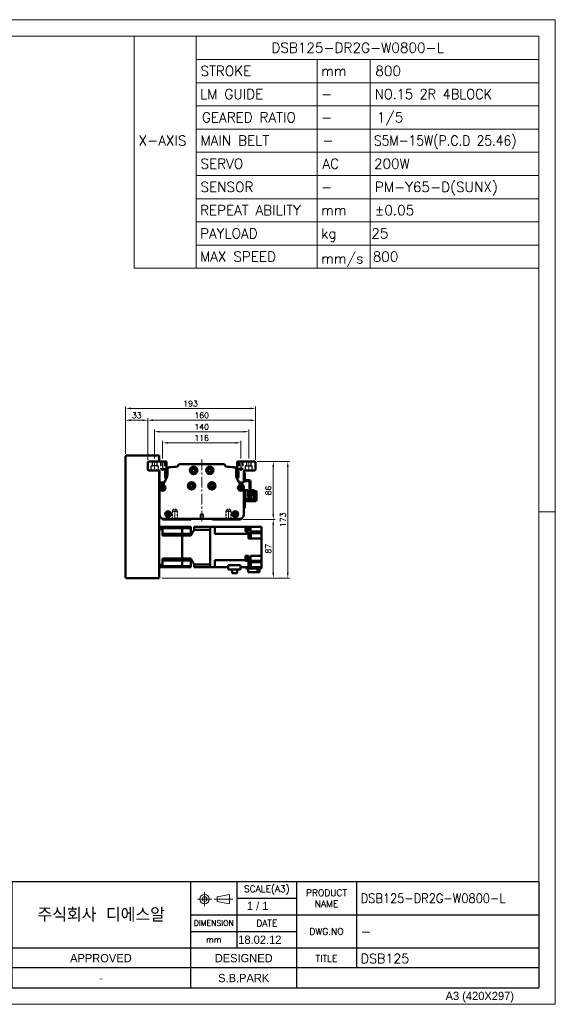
# Model space of a CAD drawing. Header units: millimetres. Extents: x 46891 to 50616, y 6223 to 9993.
# Tile 5 of 5: x 49820 to 50616, y 8529 to 9993. Entities that reach past the tile are written whole.
import ezdxf
from ezdxf.enums import TextEntityAlignment as Align

# ---------------------------------------------------------------- set-up
doc = ezdxf.new("R2010")
doc.units = ezdxf.units.MM
doc.header["$LTSCALE"] = 0.5
for name, pattern in [('CENTER', [50.8, 31.75, -6.35, 6.35, -6.35]), ('HIDDEN', [9.525, 6.35, -3.175]), ('HIDDENX2', [19.05, 12.7, -6.35])]:
    doc.linetypes.add(name, pattern=pattern)
doc.layers.get('0').update_dxf_attribs({"lineweight": 20})
for name, color, linetype, lineweight in [('1', 1, 'CENTER', 13), ('4', 4, 'Continuous', 13), ('외형선(ISO)', 7, 'Continuous', 50)]:
    doc.layers.add(name, color=color, linetype=linetype, lineweight=lineweight)
for name, color, linetype in [('2', 2, 'HIDDENX2'), ('3', 3, 'Continuous'), ('C', 1, 'CENTER')]:
    doc.layers.add(name, color=color, linetype=linetype)
doc.styles.add('ACISOGDT', font='amgdt.shx')
doc.styles.add('DSR TEXT', font='romans.shx', dxfattribs={"bigfont": 'whgtxt.shx'})
doc.styles.get("Standard").update_dxf_attribs({"font": 'romans.shx', "bigfont": 'whgtxt.shx'})
doc.dimstyles.new('DSR', dxfattribs={"dimscale": 2, "dimtxt": 3, "dimasz": 3, "dimexe": 0.5, "dimexo": 0.5, "dimgap": 0.5, "dimtad": 1, "dimdsep": 46, "dimtxsty": 'Standard', "dimcen": 2.5, "dimclrd": 4, "dimclre": 4, "dimclrt": 2, "dimadec": 0, "dimazin": 2, "dimtfac": 1, "dimtmove": 0, "dimatfit": 3, "dimfxl": 0, "dimlwd": -1, "dimlwe": -1, "dimarcsym": 0})

# ---------------------------------------------------------------- blocks, each defined once
blk = doc.blocks.new('A$C13F00394')
for p, q in [((109.11, 28.14), (105.34, 27.43)), ((105.34, 27.43), (105.34, 26.01)), ((109.11, 25.3), (109.11, 28.14)), ((-202.34, 25.67), (-191.42, 25.67)), ((-202.34, 25.3), (-191.42, 25.3)), ((105.34, 26.01), (109.11, 25.3))]:
    blk.add_line(p, q)
for radius in [1.42, 0.71]:
    blk.add_circle((101.56, 26.76), radius)
at = {"layer": '1'}
for p, q in [((103.69, 26.76), (99.44, 26.76)), ((101.56, 28.89), (101.56, 24.63)), ((104.41, 26.76), (110.04, 26.76))]:
    blk.add_line(p, q, dxfattribs=at)
at = {"layer": '3'}
for p, q in [((0, 32), (-207.68, 32)), ((0, 32), (202.32, 32)), ((0, 32), (0, 0)), ((43.43, 32), (43.43, 0)), ((97.32, 32), (97.32, 12)), ((111.32, 32), (111.32, 12)), ((129.32, 32), (129.32, 0)), ((147.32, 32), (147.32, 6)), ((202.32, 32), (202.32, 0)), ((0, 28), (25, 24)), ((43.43, 28), (0, 28)), ((25, 28), (25, 0)), ((34.7, 28), (34.7, 0)), ((111.32, 27), (129.32, 27)), ((43.43, 24), (0, 24)), ((97.32, 22), (202.32, 22)), ((43.43, 20), (0, 20)), ((43.43, 16), (0, 16)), ((97.32, 17), (129.32, 17)), ((0, 12), (129.32, 12)), ((97.32, 12), (97.32, 0)), ((129.32, 12), (202.32, 12)), ((43.43, 8), (0, 8)), ((97.32, 6), (43.43, 6)), ((129.32, 6), (97.32, 6)), ((202.32, 6), (129.32, 6)), ((43.43, 4), (0, 4)), ((0, 0), (202.32, 0))]:
    blk.add_line(p, q, dxfattribs=at)
at = {"color": 0, "style": 'DSR TEXT'}
for s, height, p in [('조립 치수 허용차', 2, (11.97, 29.02)), ('등급', 1.5, (20.77, 25.52)), ('정밀급', 1.5, (27.18, 25.37)), ('보통급', 1.3, (36.41, 25.38)), ('치수 구분', 1.5, (0.69, 24.78)), (' 0.5 초과 6 이하', 1.6, (0.56, 21.19)), (' 6 초과 30 이하', 1.6, (0.49, 17.19)), (' 30 초과 120 이하', 1.6, (0.49, 13.19)), (' 120 초과 315 이하', 1.6, (0.49, 9.19)), (' 315 초과 1000 이하', 1.6, (0.49, 5.19)), (' 1000 초과 2000 이하', 1.6, (0.49, 1.19))]:
    blk.add_text(s, height=height, dxfattribs=at).set_placement(p)
at = {"color": 7, "style": 'ACISOGDT'}
for s, p in [('APPROVED', (70.28, 8.93)), ('DESIGNED', (113.35, 8.93))]:
    blk.add_text(s, height=2.5, dxfattribs=at).set_placement(p, align=Align.MIDDLE_CENTER)
at = {"color": 7, "attachment_point": 5, "style": 'DSR TEXT'}
for s, insert, char_height in [('SCALE(A3)', (120.32, 29.5), 2), ('PRODUCT\\PNAME', (138.32, 27), 2), ('주식회사 디에스알', (70.37, 22), 4.2), ('DIMENSION', (104.32, 19.5), 1.7), ('DATE', (120.32, 19.5), 2), ('DWG.NO', (138.32, 17), 2), ('mm', (104.32, 14.5), 1.8), ('TITLE', (138.32, 8.83), 2)]:
    blk.add_mtext(s, dxfattribs=dict(at, insert=insert, char_height=char_height))
at = {"color": 0, "char_height": 1.6, "attachment_point": 5, "style": 'DSR TEXT'}
for s, insert in [('%%P0.05', (29.85, 22)), ('%%P0.1', (39.07, 22)), ('%%P0.1', (29.85, 18)), ('%%P0.2', (39.07, 18)), ('%%P0.15', (29.85, 14)), ('%%P0.3', (39.07, 14)), ('%%P0.2', (29.85, 10)), ('%%P0.5', (39.07, 10)), ('%%P0.3', (29.85, 6)), ('%%P0.8', (39.07, 6)), ('%%P0.5', (29.85, 2)), ('%%P1.2', (39.07, 2))]:
    blk.add_mtext(s, dxfattribs=dict(at, insert=insert))
at = {"layer": '4', "color": 0, "style": 'DSR TEXT'}
blk.add_text('NOTE', height=3, dxfattribs=at).set_placement((-202.39, 26.38))
blk = doc.blocks.new('A$C1C1952E1')
for p, q in [((293, 292), (293, 222)), ((311.67, 292), (311.67, 222)), ((311.67, 285), (415, 285)), ((348.18, 285), (348.18, 222)), ((364.13, 285), (364.13, 222)), ((311.67, 278), (415, 278)), ((311.67, 271), (415, 271)), ((311.67, 264), (415, 264)), ((311.67, 257), (415, 257)), ((311.67, 250), (415, 250)), ((311.67, 243), (415, 243)), ((311.67, 236), (415, 236)), ((311.67, 229), (415, 229)), ((293, 222), (415, 222))]:
    blk.add_line(p, q)
at = {"color": 1}
blk.add_lwpolyline([(0, 0), (420, 0), (420, 297), (0, 297)], close=True, dxfattribs=at)
at = {"color": 3}
blk.add_lwpolyline([(5, 5), (415, 5), (415, 292), (5, 292)], close=True, dxfattribs=at)
at = {"color": 7, "style": 'ACISOGDT'}
blk.add_text('A3 (420X297)', height=2.5, dxfattribs=at).set_placement((386.91, 1.28))
blk = doc.blocks.new('t8')
at = {"color": 2, "linetype": 'HIDDEN'}
for p, q in [((-4, 0), (-4, -12)), ((-3.4, -0.6), (-4, 0)), ((3.4, -0.6), (4, 0)), ((4, 0), (4, -12)), ((-4, -12), (4, -12)), ((-4, -12), (-3.4, -13)), ((-3.4, -0.6), (3.4, -0.6)), ((-3.4, -0.6), (-3.4, -14)), ((-3.4, -14), (3.4, -14)), ((-3.4, -14), (0, -16)), ((3.4, -14), (0, -16)), ((3.4, -0.6), (3.4, -14)), ((4, -12), (3.4, -13))]:
    blk.add_line(p, q, dxfattribs=at)
at = {"color": 1, "linetype": 'CENTER'}
blk.add_line((0, 1.4), (0, -17.1), dxfattribs=at)
blk = doc.blocks.new('*D108')
at = {"color": 1, "linetype": 'ByBlock'}
for p, q in [((50032.9, 9340.4), (50032.9, 9366.6)), ((50141.1, 9363.6), (50040.7, 9363.6)), ((50148.9, 9340.4), (50148.9, 9366.6))]:
    blk.add_line(p, q, dxfattribs=at)
at = {"color": 1}
for points in [[(50040.7, 9364.9), (50040.7, 9362.3), (50032.9, 9363.6)], [(50141.1, 9364.9), (50141.1, 9362.3), (50148.9, 9363.6)]]:
    blk.add_solid(points, dxfattribs=at)
at = {"layer": 'Defpoints', "color": 0}
for p in [(50032.9, 9363.6), (50032.9, 9336.8), (50148.9, 9336.8)]:
    blk.add_point(p, dxfattribs=at)
at = {"color": 3, "insert": (50090.9, 9370.8), "char_height": 8.4, "attachment_point": 5, "style": 'DSR TEXT'}
blk.add_mtext('116', dxfattribs=at)
blk = doc.blocks.new('*D109')
at = {"color": 1, "linetype": 'ByBlock'}
for p, q in [((50020.9, 9340.3), (50020.9, 9383.2)), ((50160.9, 9340.3), (50160.9, 9383.2)), ((50153.1, 9380.2), (50028.7, 9380.2))]:
    blk.add_line(p, q, dxfattribs=at)
at = {"color": 1}
for points in [[(50028.7, 9381.5), (50028.7, 9378.9), (50020.9, 9380.2)], [(50153.1, 9381.5), (50153.1, 9378.9), (50160.9, 9380.2)]]:
    blk.add_solid(points, dxfattribs=at)
at = {"layer": 'Defpoints', "color": 0}
for p in [(50020.9, 9380.2), (50020.9, 9336.7), (50160.9, 9336.7)]:
    blk.add_point(p, dxfattribs=at)
at = {"color": 3, "insert": (50090.9, 9387.4), "char_height": 8.4, "attachment_point": 5, "style": 'DSR TEXT'}
blk.add_mtext('140', dxfattribs=at)
blk = doc.blocks.new('*D110')
at = {"color": 1, "linetype": 'ByBlock'}
for p, q in [((50010.9, 9338.3), (50010.9, 9400.2)), ((50018.7, 9397.2), (50163.1, 9397.2)), ((50170.9, 9338.3), (50170.9, 9400.2))]:
    blk.add_line(p, q, dxfattribs=at)
at = {"color": 1}
for points in [[(50018.7, 9398.5), (50018.7, 9395.9), (50010.9, 9397.2)], [(50163.1, 9398.5), (50163.1, 9395.9), (50170.9, 9397.2)]]:
    blk.add_solid(points, dxfattribs=at)
at = {"layer": 'Defpoints', "color": 0}
for p in [(50170.9, 9397.2), (50010.9, 9334.7), (50170.9, 9334.7)]:
    blk.add_point(p, dxfattribs=at)
at = {"color": 3, "insert": (50090.9, 9404.4), "char_height": 8.4, "attachment_point": 5, "style": 'DSR TEXT'}
blk.add_mtext('160', dxfattribs=at)
blk = doc.blocks.new('*D111')
at = {"color": 1, "linetype": 'ByBlock'}
for p, q in [((49977.9, 9347.3), (49977.9, 9400.2)), ((50003.1, 9397.2), (49985.7, 9397.2)), ((50010.9, 9338.3), (50010.9, 9400.2))]:
    blk.add_line(p, q, dxfattribs=at)
at = {"color": 1}
for points in [[(49985.7, 9398.5), (49985.7, 9395.9), (49977.9, 9397.2)], [(50003.1, 9398.5), (50003.1, 9395.9), (50010.9, 9397.2)]]:
    blk.add_solid(points, dxfattribs=at)
at = {"layer": 'Defpoints', "color": 0}
for p in [(49977.9, 9397.2), (49977.9, 9343.7), (50010.9, 9334.7)]:
    blk.add_point(p, dxfattribs=at)
at = {"color": 3, "insert": (49994.4, 9404.4), "char_height": 8.4, "attachment_point": 5, "style": 'DSR TEXT'}
blk.add_mtext('33', dxfattribs=at)
blk = doc.blocks.new('*D112')
at = {"color": 1, "linetype": 'ByBlock'}
for p, q in [((49977.9, 9347.3), (49977.9, 9417.8)), ((49985.7, 9414.8), (50163.1, 9414.8)), ((50170.9, 9338.3), (50170.9, 9417.8))]:
    blk.add_line(p, q, dxfattribs=at)
at = {"color": 1}
for points in [[(49985.7, 9416.1), (49985.7, 9413.5), (49977.9, 9414.8)], [(50163.1, 9416.1), (50163.1, 9413.5), (50170.9, 9414.8)]]:
    blk.add_solid(points, dxfattribs=at)
at = {"layer": 'Defpoints', "color": 0}
for p in [(50170.9, 9414.8), (49977.9, 9343.7), (50170.9, 9334.7)]:
    blk.add_point(p, dxfattribs=at)
at = {"color": 3, "insert": (50074.4, 9422), "char_height": 8.4, "attachment_point": 5, "style": 'DSR TEXT'}
blk.add_mtext('193', dxfattribs=at)
blk = doc.blocks.new('*D113')
at = {"color": 1, "linetype": 'ByBlock'}
for p, q in [((50173.5, 9335.7), (50200.3, 9335.7)), ((50197.3, 9327.9), (50197.3, 9257.5)), ((50152, 9249.7), (50200.3, 9249.7))]:
    blk.add_line(p, q, dxfattribs=at)
at = {"color": 1}
for points in [[(50196, 9327.9), (50198.6, 9327.9), (50197.3, 9335.7)], [(50196, 9257.5), (50198.6, 9257.5), (50197.3, 9249.7)]]:
    blk.add_solid(points, dxfattribs=at)
at = {"layer": 'Defpoints', "color": 0}
for p in [(50169.9, 9335.7), (50148.4, 9249.7), (50197.3, 9249.7)]:
    blk.add_point(p, dxfattribs=at)
at = {"color": 3, "insert": (50190.1, 9292.7), "char_height": 8.4, "attachment_point": 5, "rotation": 90, "style": 'DSR TEXT'}
blk.add_mtext('86', dxfattribs=at)
blk = doc.blocks.new('*D114')
at = {"color": 1, "linetype": 'ByBlock'}
for p, q in [((50152, 9249.7), (50200.3, 9249.7)), ((50197.3, 9170.5), (50197.3, 9241.9)), ((50031.5, 9162.7), (50200.3, 9162.7))]:
    blk.add_line(p, q, dxfattribs=at)
at = {"color": 1}
for points in [[(50196, 9241.9), (50198.6, 9241.9), (50197.3, 9249.7)], [(50196, 9170.5), (50198.6, 9170.5), (50197.3, 9162.7)]]:
    blk.add_solid(points, dxfattribs=at)
at = {"layer": 'Defpoints', "color": 0}
for p in [(50148.4, 9249.7), (50197.3, 9249.7), (50027.9, 9162.7)]:
    blk.add_point(p, dxfattribs=at)
at = {"color": 3, "insert": (50190.1, 9206.2), "char_height": 8.4, "attachment_point": 5, "rotation": 90, "style": 'DSR TEXT'}
blk.add_mtext('87', dxfattribs=at)
blk = doc.blocks.new('*D115')
at = {"color": 1, "linetype": 'ByBlock'}
for p, q in [((50173.5, 9335.7), (50221.9, 9335.7)), ((50218.9, 9327.9), (50218.9, 9170.5)), ((50031.5, 9162.7), (50221.9, 9162.7))]:
    blk.add_line(p, q, dxfattribs=at)
at = {"color": 1}
for points in [[(50217.6, 9327.9), (50220.2, 9327.9), (50218.9, 9335.7)], [(50217.6, 9170.5), (50220.2, 9170.5), (50218.9, 9162.7)]]:
    blk.add_solid(points, dxfattribs=at)
at = {"layer": 'Defpoints', "color": 0}
for p in [(50169.9, 9335.7), (50027.9, 9162.7), (50218.9, 9162.7)]:
    blk.add_point(p, dxfattribs=at)
at = {"color": 3, "insert": (50211.7, 9249.2), "char_height": 8.4, "attachment_point": 5, "rotation": 90, "style": 'DSR TEXT'}
blk.add_mtext('173', dxfattribs=at)

msp = doc.modelspace()

# ---------------------------------------------------------------- linework, layer by layer
at = {"color": 1}
msp.add_line((50616.44812, 9260.80946), (50591.80792, 9260.80946), dxfattribs=at)
at = {"layer": '1'}
for p, q in [((50090.93129, 9338.69693), (50090.93129, 9245.69693)), ((50020.93129, 9336.69693), (50020.93129, 9321.69693)), ((50160.93129, 9336.69693), (50160.93129, 9321.69693))]:
    msp.add_line(p, q, dxfattribs=at)
at = {"layer": '2'}
for p, q in [((50015.68129, 9322.69693), (50015.68129, 9329.19693)), ((50015.68129, 9329.19693), (50017.63129, 9329.19693)), ((50017.63129, 9329.19693), (50017.63129, 9335.69693)), ((50024.23129, 9329.19693), (50017.63129, 9329.19693)), ((50024.23129, 9335.69693), (50024.23129, 9329.19693)), ((50024.23129, 9329.19693), (50026.18129, 9329.19693)), ((50026.18129, 9329.19693), (50026.18129, 9322.69693)), ((50029.93129, 9335.69693), (50029.93129, 9325.69693)), ((50030.43129, 9335.19693), (50029.93129, 9335.69693)), ((50029.93129, 9325.69693), (50035.93129, 9325.69693)), ((50029.93129, 9325.69693), (50030.43129, 9324.8309)), ((50030.43129, 9335.19693), (50030.43129, 9324.19693)), ((50030.43129, 9335.19693), (50035.43129, 9335.19693)), ((50030.43129, 9324.19693), (50032.93129, 9322.75355)), ((50030.43129, 9324.19693), (50035.43129, 9324.19693)), ((50035.43129, 9324.19693), (50032.93129, 9322.75355)), ((50035.43129, 9335.19693), (50035.93129, 9335.69693)), ((50035.43129, 9335.19693), (50035.43129, 9324.19693)), ((50035.93129, 9325.69693), (50035.43129, 9324.8309)), ((50035.93129, 9335.69693), (50035.93129, 9325.69693)), ((50145.93129, 9335.69693), (50145.93129, 9325.69693)), ((50146.43129, 9335.19693), (50145.93129, 9335.69693)), ((50151.93129, 9325.69693), (50145.93129, 9325.69693)), ((50145.93129, 9325.69693), (50146.43129, 9324.8309)), ((50146.43129, 9335.19693), (50146.43129, 9324.19693)), ((50151.43129, 9335.19693), (50146.43129, 9335.19693)), ((50151.43129, 9324.19693), (50146.43129, 9324.19693)), ((50146.43129, 9324.19693), (50148.93129, 9322.75355)), ((50151.43129, 9324.19693), (50148.93129, 9322.75355)), ((50151.43129, 9335.19693), (50151.93129, 9335.69693)), ((50151.43129, 9335.19693), (50151.43129, 9324.19693)), ((50151.93129, 9325.69693), (50151.43129, 9324.8309)), ((50151.93129, 9335.69693), (50151.93129, 9325.69693)), ((50157.63129, 9329.19693), (50155.68129, 9329.19693)), ((50155.68129, 9329.19693), (50155.68129, 9322.69693)), ((50157.63129, 9335.69693), (50157.63129, 9329.19693)), ((50157.63129, 9329.19693), (50164.23129, 9329.19693)), ((50164.23129, 9329.19693), (50164.23129, 9335.69693)), ((50166.18129, 9329.19693), (50164.23129, 9329.19693)), ((50166.18129, 9322.69693), (50166.18129, 9329.19693)), ((50090.93129, 9258.19908), (50088.43129, 9256.69693)), ((50088.43129, 9256.69693), (50088.43129, 9250.69693)), ((50093.43129, 9256.69693), (50088.43129, 9256.69693)), ((50088.43129, 9250.69693), (50093.43129, 9250.69693)), ((50093.43129, 9256.69693), (50090.93129, 9258.19908)), ((50093.43129, 9250.69693), (50093.43129, 9256.69693))]:
    msp.add_line(p, q, dxfattribs=at)
at = {"layer": '3'}
for p in [(50591.80792, 8711.333), (49594.77938, 8553.63572)]:
    msp.add_line(p, (50591.80792, 8553.63572), dxfattribs=at)
at = {"layer": 'C'}
for p, q in [((50032.93129, 9336.84825), (50032.93129, 9321.86868)), ((50148.93129, 9336.84825), (50148.93129, 9321.86868))]:
    msp.add_line(p, q, dxfattribs=at)
at = {"layer": '외형선(ISO)'}
for p, q in [((49977.93129, 9163.69693), (49977.93129, 9343.69693)), ((49978.93129, 9344.69693), (50027.93129, 9344.69693)), ((50027.93129, 9343.69693), (50027.93129, 9344.69693)), ((50027.93129, 9335.69693), (50027.93129, 9343.69693)), ((50010.93129, 9334.69693), (50011.93129, 9335.69693)), ((50010.93129, 9323.69693), (50010.93129, 9334.69693)), ((50011.93129, 9322.69693), (50010.93129, 9323.69693)), ((50011.93129, 9335.69693), (50038.43129, 9335.69693)), ((50038.43129, 9335.69693), (50038.43129, 9324.22574)), ((50039.93129, 9315.79511), (50039.93129, 9324.35941)), ((50055.70388, 9328.91241), (50055.70388, 9329.69693)), ((50057.70388, 9331.69693), (50124.15869, 9331.69693)), ((50126.15869, 9329.69693), (50126.15869, 9328.91241)), ((50141.93129, 9324.35941), (50141.93129, 9315.79511)), ((50143.43129, 9324.22574), (50143.43129, 9335.69693)), ((50143.43129, 9335.69693), (50169.93129, 9335.69693)), ((50169.93129, 9335.69693), (50170.93129, 9334.69693)), ((50170.93129, 9323.69693), (50169.93129, 9322.69693)), ((50170.93129, 9334.69693), (50170.93129, 9323.69693)), ((50027.43129, 9322.69693), (50011.93129, 9322.69693)), ((50027.93129, 9163.69693), (50027.93129, 9322.56295)), ((50028.43129, 9320.69693), (50027.93129, 9320.69693)), ((50028.43129, 9315.19693), (50028.43129, 9321.69693)), ((50028.93129, 9314.69693), (50028.43129, 9315.19693)), ((50028.43129, 9314.19693), (50028.93129, 9314.69693)), ((50028.43129, 9313.19693), (50028.43129, 9314.19693)), ((50028.93129, 9312.69693), (50028.43129, 9313.19693)), ((50028.43129, 9312.19693), (50028.93129, 9312.69693)), ((50028.43129, 9311.19693), (50028.43129, 9312.19693)), ((50028.93129, 9310.69693), (50028.43129, 9311.19693)), ((50028.43129, 9310.19693), (50028.93129, 9310.69693)), ((50028.43129, 9305.69693), (50028.43129, 9310.19693)), ((50034.19941, 9302.27787), (50039.47108, 9313.69982)), ((50036.43129, 9320.22574), (50036.43129, 9312.19693)), ((50036.43129, 9317.69693), (50039.93129, 9317.69693)), ((50036.93129, 9311.69693), (50038.54667, 9311.69693)), ((50142.39149, 9313.69982), (50147.66316, 9302.27787)), ((50143.3159, 9311.69693), (50144.93129, 9311.69693)), ((50145.43129, 9312.19693), (50145.43129, 9320.22574)), ((50153.43129, 9315.19693), (50152.93129, 9314.69693)), ((50152.93129, 9314.69693), (50153.43129, 9314.19693)), ((50153.43129, 9313.19693), (50152.93129, 9312.69693)), ((50152.93129, 9312.69693), (50153.43129, 9312.19693)), ((50153.43129, 9311.19693), (50152.93129, 9310.69693)), ((50152.93129, 9310.69693), (50153.43129, 9310.19693)), ((50153.43129, 9321.69693), (50153.43129, 9315.19693)), ((50153.43129, 9319.69693), (50155.03129, 9319.69693)), ((50153.43129, 9314.19693), (50153.43129, 9315.19693)), ((50153.43129, 9314.19693), (50153.43129, 9313.19693)), ((50153.43129, 9312.19693), (50153.43129, 9313.19693)), ((50153.43129, 9312.19693), (50153.43129, 9311.19693)), ((50153.43129, 9310.19693), (50153.43129, 9311.19693)), ((50153.43129, 9310.19693), (50153.43129, 9305.69693)), ((50169.93129, 9322.69693), (50154.43129, 9322.69693)), ((50155.03129, 9319.69693), (50155.03129, 9308.29693)), ((50028.43129, 9255.93957), (50028.43129, 9298.69693)), ((50033.93129, 9304.69693), (50029.43129, 9304.69693)), ((50031.43129, 9301.69693), (50033.29145, 9301.69693)), ((50077.93129, 9301.12669), (50077.93129, 9298.26716)), ((50103.93129, 9301.12669), (50103.93129, 9298.26716)), ((50152.43129, 9304.69693), (50147.93129, 9304.69693)), ((50148.57112, 9301.69693), (50150.43129, 9301.69693)), ((50153.43129, 9298.69693), (50153.43129, 9255.93957)), ((50155.03129, 9308.29693), (50153.49168, 9308.29693)), ((50161.33129, 9308.29693), (50155.53129, 9308.29693)), ((50155.53129, 9306.69693), (50161.33129, 9306.69693)), ((50161.83129, 9306.19693), (50161.83129, 9286.69693)), ((50163.43129, 9286.69693), (50163.43129, 9306.19693)), ((50155.73125, 9293.19705), (50159.43125, 9293.19706)), ((50155.73128, 9280.79705), (50155.73125, 9293.19705)), ((50155.73128, 9280.79705), (50157.73128, 9280.79706)), ((50155.73128, 9280.79705), (50155.73128, 9278.29705)), ((50157.73128, 9280.79706), (50167.13128, 9280.79707)), ((50159.43125, 9293.19706), (50159.43127, 9283.79706)), ((50165.43127, 9284.79707), (50159.43127, 9284.79706)), ((50159.43127, 9284.49706), (50165.43127, 9284.49707)), ((50165.43127, 9283.79707), (50159.43127, 9283.79706)), ((50161.83129, 9286.69693), (50163.43129, 9286.69693)), ((50165.43125, 9293.19707), (50169.13125, 9293.19708)), ((50165.43127, 9283.79707), (50165.43125, 9293.19707)), ((50167.13128, 9280.79707), (50169.13128, 9280.79708)), ((50169.13125, 9293.19708), (50169.13128, 9280.79708)), ((50169.13128, 9278.29708), (50169.13128, 9280.79708)), ((50170.83124, 9291.69708), (50172.43124, 9291.69708)), ((50170.83124, 9291.69708), (50170.83124, 9288.69708)), ((50170.83126, 9278.79708), (50170.83124, 9288.69708)), ((50172.43124, 9288.69708), (50172.43124, 9291.69708)), ((50172.43124, 9288.69708), (50172.43126, 9278.69708)), ((50027.93129, 9273.69693), (50028.43129, 9273.69693)), ((50155.03129, 9266.69705), (50153.43129, 9266.69705)), ((50155.03127, 9276.19705), (50155.03128, 9269.69705)), ((50155.03129, 9266.69705), (50155.03128, 9269.69705)), ((50155.43126, 9278.29705), (50170.33126, 9278.29708)), ((50170.43127, 9276.69708), (50155.53127, 9276.69705)), ((50032.43129, 9250.69693), (50029.30997, 9253.81825)), ((50033.43129, 9249.69693), (50032.43129, 9250.69693)), ((50149.43129, 9250.69693), (50032.43129, 9250.69693)), ((50075.78484, 9250.55048), (50074.93129, 9249.69693)), ((50106.93129, 9249.69693), (50106.07773, 9250.55048)), ((50149.43129, 9250.69693), (50148.43129, 9249.69693)), ((50152.55261, 9253.81825), (50149.43129, 9250.69693)), ((50027.93129, 9238.69693), (50032.93129, 9238.69693)), ((50032.93129, 9238.69693), (50032.93129, 9235.15444)), ((50061.93129, 9238.69693), (50032.93129, 9238.69693)), ((50032.93129, 9236.98451), (50061.93129, 9236.98451)), ((50074.93129, 9249.69693), (50033.43129, 9249.69693)), ((50061.93129, 9236.98451), (50061.93129, 9238.69693)), ((50061.93129, 9238.69693), (50061.93129, 9236.98451)), ((50061.93129, 9238.69693), (50074.93129, 9238.69693)), ((50061.93129, 9233.44693), (50061.93129, 9236.98451)), ((50061.93129, 9233.44693), (50061.93129, 9236.98451)), ((50061.93129, 9236.98451), (50074.93129, 9236.98451)), ((50074.93129, 9238.69693), (50074.93129, 9236.98451)), ((50074.93129, 9228.44693), (50074.93129, 9236.98451)), ((50079.93129, 9238.69693), (50079.93129, 9234.39226)), ((50079.93129, 9238.69693), (50103.43129, 9238.69693)), ((50103.43129, 9238.69693), (50110.43129, 9238.69693)), ((50103.43129, 9238.69693), (50103.43129, 9238.69246)), ((50103.43129, 9238.69246), (50103.43129, 9234.39748)), ((50148.43129, 9249.69693), (50106.93129, 9249.69693)), ((50110.43129, 9234.19693), (50110.43129, 9238.69693)), ((50110.43129, 9238.69693), (50156.03129, 9238.69693)), ((50156.03129, 9238.73184), (50156.03129, 9238.69693)), ((50156.03129, 9238.73184), (50156.73129, 9238.73184)), ((50156.03129, 9233.13695), (50156.03129, 9238.69693)), ((50156.73129, 9232.83184), (50156.73129, 9238.73184)), ((50160.53129, 9238.69693), (50156.73129, 9238.69693)), ((50156.73129, 9238.58184), (50158.73129, 9238.58184)), ((50158.73129, 9232.98184), (50158.73129, 9238.58184)), ((50160.53129, 9238.69693), (50163.53129, 9238.69693)), ((50160.53129, 9238.69693), (50160.53129, 9233.13695)), ((50180.03129, 9238.69693), (50163.53129, 9238.69693)), ((50163.53129, 9233.13695), (50163.53129, 9238.69693)), ((50180.03129, 9235.19693), (50180.03129, 9238.69693)), ((50027.93129, 9235.15444), (50032.93129, 9235.15444)), ((50032.93129, 9225.73365), (50032.93129, 9235.15444)), ((50032.93129, 9228.44693), (50061.93129, 9228.44693)), ((50061.93129, 9225.73365), (50032.93129, 9225.73365)), ((50061.93129, 9228.44693), (50061.93129, 9233.44693)), ((50061.93129, 9228.44693), (50061.93129, 9233.44693)), ((50061.93129, 9225.73365), (50061.93129, 9228.44693)), ((50061.93129, 9228.44693), (50061.93129, 9225.73365)), ((50061.93129, 9228.44693), (50074.93129, 9228.44693)), ((50061.93129, 9191.6602), (50061.93129, 9225.73365)), ((50061.93129, 9191.6602), (50061.93129, 9225.73365)), ((50061.93129, 9225.73365), (50074.93129, 9225.73365)), ((50074.93129, 9228.44693), (50074.93129, 9225.73365)), ((50079.93129, 9234.39226), (50103.43129, 9234.39226)), ((50103.43129, 9234.39748), (50103.43129, 9234.39226)), ((50103.43129, 9183.0016), (50103.43129, 9234.39226)), ((50103.43129, 9234.19693), (50103.43129, 9183.19693)), ((50110.43129, 9228.2563), (50110.43129, 9234.19693)), ((50110.43129, 9228.2563), (50160.53129, 9228.2563)), ((50156.03129, 9233.13695), (50156.03129, 9231.69693)), ((50156.03129, 9232.83184), (50156.73129, 9232.83184)), ((50156.03129, 9231.69693), (50160.53129, 9231.69693)), ((50156.73129, 9232.98184), (50158.73129, 9232.98184)), ((50160.53129, 9231.69693), (50160.53129, 9233.13695)), ((50160.53129, 9229.20501), (50180.03129, 9229.20501)), ((50160.53129, 9229.20501), (50160.53129, 9228.6556)), ((50160.53129, 9228.2563), (50160.53129, 9228.6556)), ((50160.53129, 9228.2563), (50160.53129, 9221.19693)), ((50160.53129, 9227.99289), (50161.03129, 9227.99289)), ((50160.53129, 9221.99289), (50161.03129, 9221.99289)), ((50160.53129, 9221.19693), (50180.03129, 9221.19693)), ((50161.03129, 9221.99289), (50161.03129, 9227.99289)), ((50161.03129, 9227.94289), (50161.73129, 9227.94289)), ((50161.03129, 9222.04289), (50161.73129, 9222.04289)), ((50161.73129, 9222.04289), (50161.73129, 9227.94289)), ((50161.73129, 9227.79289), (50163.73129, 9227.79289)), ((50161.73129, 9222.19289), (50163.73129, 9222.19289)), ((50163.53129, 9233.13695), (50163.53129, 9231.69693)), ((50163.53129, 9231.69693), (50180.03129, 9231.69693)), ((50163.73129, 9222.19289), (50163.73129, 9227.79289)), ((50180.03129, 9235.19693), (50180.03129, 9231.69693)), ((50180.03129, 9231.69693), (50180.03129, 9229.20501)), ((50180.03129, 9224.69693), (50180.03129, 9229.20501)), ((50180.03129, 9224.69693), (50180.03129, 9221.19693)), ((50180.03129, 9195.89693), (50180.03129, 9221.19693)), ((50032.93129, 9182.23941), (50032.93129, 9191.6602)), ((50061.93129, 9191.6602), (50032.93129, 9191.6602)), ((50061.93129, 9188.94693), (50061.93129, 9191.6602)), ((50061.93129, 9191.6602), (50061.93129, 9188.94693)), ((50061.93129, 9191.6602), (50074.93129, 9191.6602)), ((50074.93129, 9191.6602), (50074.93129, 9188.94693)), ((50156.03129, 9195.89693), (50160.53129, 9195.89693)), ((50156.03129, 9192.48671), (50156.03129, 9195.89693)), ((50156.03129, 9194.98418), (50156.73129, 9194.98418)), ((50156.03129, 9192.48671), (50156.03129, 9191.58164)), ((50156.73129, 9189.08418), (50156.73129, 9194.98418)), ((50156.73129, 9194.83418), (50158.73129, 9194.83418)), ((50158.73129, 9189.23418), (50158.73129, 9194.83418)), ((50160.53129, 9195.89693), (50160.53129, 9189.13756)), ((50180.03129, 9195.89693), (50163.53129, 9195.89693)), ((50163.53129, 9189.13756), (50163.53129, 9195.89693)), ((50180.03129, 9195.89693), (50180.03129, 9192.39693)), ((50180.03129, 9188.4183), (50180.03129, 9192.39693)), ((50027.93129, 9182.23941), (50032.93129, 9182.23941)), ((50027.93129, 9178.69693), (50032.93129, 9178.69693)), ((50032.93129, 9188.94693), (50061.93129, 9188.94693)), ((50032.93129, 9182.23941), (50032.93129, 9178.69693)), ((50032.93129, 9180.40934), (50061.93129, 9180.40934)), ((50061.93129, 9178.69693), (50032.93129, 9178.69693)), ((50061.93129, 9183.94693), (50061.93129, 9188.94693)), ((50061.93129, 9183.94693), (50061.93129, 9188.94693)), ((50061.93129, 9188.94693), (50074.93129, 9188.94693)), ((50061.93129, 9180.40934), (50061.93129, 9183.94693)), ((50061.93129, 9180.40934), (50061.93129, 9183.94693)), ((50061.93129, 9178.69693), (50061.93129, 9180.40934)), ((50061.93129, 9180.40934), (50061.93129, 9178.69693)), ((50061.93129, 9180.40934), (50074.93129, 9180.40934)), ((50061.93129, 9178.69693), (50074.93129, 9178.69693)), ((50074.93129, 9188.94693), (50074.93129, 9180.40934)), ((50074.93129, 9180.40934), (50074.93129, 9178.69693)), ((50079.93129, 9183.0016), (50079.93129, 9178.69693)), ((50079.93129, 9183.0016), (50103.43129, 9183.0016)), ((50079.93129, 9178.69693), (50103.43129, 9178.69693)), ((50103.43129, 9183.0016), (50103.43129, 9182.99638)), ((50103.43129, 9182.99638), (50103.43129, 9178.7014)), ((50103.43129, 9178.7014), (50103.43129, 9178.69693)), ((50110.43129, 9178.69693), (50103.43129, 9178.69693)), ((50110.43129, 9189.13756), (50156.03129, 9189.13756)), ((50110.43129, 9189.13756), (50110.43129, 9183.19693)), ((50110.43129, 9178.69693), (50110.43129, 9183.19693)), ((50110.43129, 9178.69693), (50130.33129, 9178.69693)), ((50148.68129, 9181.90825), (50130.33129, 9181.90825)), ((50130.33129, 9181.90825), (50130.33129, 9175.29693)), ((50148.68129, 9175.29693), (50148.68129, 9181.90825)), ((50160.53129, 9178.69693), (50148.68129, 9178.69693)), ((50156.03129, 9189.13756), (50156.03129, 9191.58164)), ((50156.03129, 9188.73825), (50156.03129, 9189.13756)), ((50156.03129, 9189.08418), (50156.73129, 9189.08418)), ((50156.03129, 9188.73825), (50156.03129, 9188.4183)), ((50160.53129, 9188.4183), (50156.03129, 9188.4183)), ((50156.03129, 9178.69693), (50156.03129, 9178.66201)), ((50156.03129, 9178.66201), (50156.53129, 9178.66201)), ((50156.53129, 9178.69693), (50156.53129, 9176.69693)), ((50156.73129, 9189.23418), (50158.73129, 9189.23418)), ((50163.53129, 9189.13756), (50160.53129, 9189.13756)), ((50160.53129, 9189.13756), (50160.53129, 9188.73825)), ((50160.53129, 9188.4183), (50160.53129, 9188.73825)), ((50180.03129, 9186.19693), (50160.53129, 9186.19693)), ((50160.53129, 9186.19693), (50160.53129, 9184.25691)), ((50160.53129, 9185.20822), (50161.03129, 9185.20822)), ((50160.53129, 9178.69693), (50160.53129, 9184.25691)), ((50160.53129, 9179.20822), (50161.03129, 9179.20822)), ((50180.03129, 9178.69693), (50160.53129, 9178.69693)), ((50161.03129, 9179.20822), (50161.03129, 9185.20822)), ((50161.03129, 9185.15822), (50161.73129, 9185.15822)), ((50161.03129, 9179.25822), (50161.73129, 9179.25822)), ((50161.73129, 9179.25822), (50161.73129, 9185.15822)), ((50161.73129, 9185.00822), (50163.73129, 9185.00822)), ((50161.73129, 9179.40822), (50163.73129, 9179.40822)), ((50163.53129, 9188.73825), (50163.53129, 9189.13756)), ((50163.53129, 9188.73825), (50163.53129, 9188.4183)), ((50180.03129, 9188.4183), (50163.53129, 9188.4183)), ((50163.73129, 9179.40822), (50163.73129, 9185.00822)), ((50180.03129, 9188.4183), (50180.03129, 9186.19693)), ((50180.03129, 9186.19693), (50180.03129, 9182.69693)), ((50180.03129, 9178.69693), (50180.03129, 9182.69693)), ((50180.03129, 9176.69693), (50180.03129, 9178.69693)), ((50027.93129, 9162.69693), (49978.93129, 9162.69693)), ((50027.93129, 9162.69693), (50027.93129, 9163.69693)), ((50130.33129, 9175.29693), (50148.68129, 9175.29693)), ((50136.10629, 9169.89693), (50136.10629, 9175.29693)), ((50143.55629, 9169.89693), (50136.10629, 9169.89693)), ((50143.55629, 9169.89693), (50143.55629, 9175.29693)), ((50180.03129, 9176.69693), (50156.53129, 9176.69693)), ((50159.83134, 9171.19693), (50159.83134, 9176.69693)), ((50173.65898, 9171.19693), (50159.83134, 9171.19693)), ((50173.65898, 9171.19693), (50173.65898, 9176.69693)), ((50176.63123, 9171.19693), (50173.65898, 9171.19693)), ((50176.63123, 9171.19693), (50176.63123, 9176.69693))]:
    msp.add_line(p, q, dxfattribs=at)
for centre, radius in [((50078.93129, 9322.69693), 5.5), ((50078.93129, 9322.69693), 3.3), ((50078.93129, 9322.69693), 2.4585), ((50102.93129, 9322.69693), 5.5), ((50102.93129, 9322.69693), 3.3), ((50102.93129, 9322.69693), 2.4585), ((50032.93129, 9296.69693), 4.25), ((50032.93129, 9296.69693), 2.25), ((50075.93129, 9299.69693), 5.5), ((50075.93129, 9299.69693), 3.3), ((50075.93129, 9299.69693), 2.4585), ((50105.93129, 9299.69693), 5.5), ((50105.93129, 9299.69693), 3.3), ((50105.93129, 9299.69693), 2.4585), ((50148.93129, 9296.69693), 4.25), ((50148.93129, 9296.69693), 2.25), ((50040.93129, 9257.69693), 4.25), ((50040.93129, 9257.69693), 2.25), ((50140.93129, 9257.69693), 4.25), ((50140.93129, 9257.69693), 2.25)]:
    msp.add_circle(centre, radius, dxfattribs=at)
for centre, radius, start, end in [((49978.93129, 9343.69693), 1, 90, 180), ((50041.43129, 9320.22574), 5, 126.86989765, 180), ((50042.93129, 9324.35941), 3, 95.57599889, 180), ((50090.93129, 8832.69693), 497, 94.11817749, 95.57599889), ((50055.20388, 9328.91241), 0.5, 274.11817763, 0), ((50057.70388, 9329.69693), 2, 90.00000001, 180), ((50124.15869, 9329.69693), 2, 0, 90.00000001), ((50126.65869, 9328.91241), 0.5, 180, 265.88182253), ((50090.93129, 8832.69693), 497, 84.42400113, 85.88182253), ((50138.93129, 9324.35941), 3, 0, 84.42400114), ((50140.43129, 9320.22574), 5, 0, 53.13010235), ((50027.43129, 9321.69693), 1, 0, 90), ((50036.93129, 9312.19693), 0.5, 180, 270), ((50034.93129, 9315.79511), 5, 335.22485944, 0), ((50146.93129, 9315.79511), 5, 180, 204.77514058), ((50144.93129, 9312.19693), 0.5, 270, 0), ((50154.43129, 9321.69693), 1, 90, 180), ((50155.53129, 9308.79693), 2.1, 180, 193.774147), ((50155.53129, 9308.79693), 0.5, 180, 270), ((50029.43129, 9305.69693), 1, 180, 270), ((50031.43129, 9298.69693), 3, 90.00000001, 180), ((50032.93129, 9296.69693), 1.621, 36.950847, 323.04915397), ((50032.93129, 9296.69693), 1.5, 48.18968484, 311.8103164), ((50033.29145, 9302.69693), 1, 270.00000001, 335.22485944), ((50033.93129, 9301.69693), 3, 65.22491108, 90), ((50034.33129, 9298.26217), 0.6, 259.96251962, 324.85511582), ((50032.93129, 9296.69693), 1.621, 323.04915084, 36.95084491), ((50034.33129, 9295.13168), 0.6, 35.14488278, 100.03748085), ((50147.93129, 9301.69693), 3, 90, 114.775192), ((50147.53129, 9298.26217), 0.6, 215.14488717, 280.03748127), ((50147.53129, 9295.13168), 0.6, 79.96251962, 144.85511372), ((50148.93129, 9296.69693), 1.621, 216.950847, 143.04915388), ((50148.57112, 9302.69693), 1, 204.77514058, 270.00000001), ((50148.93129, 9296.69693), 1.5, 228.18968484, 131.8103164), ((50150.43129, 9298.69693), 3, 0, 90.00000001), ((50152.43129, 9305.69693), 1, 270, 0), ((50155.53129, 9308.79693), 2.1, 193.774147, 270), ((50161.33129, 9306.19693), 2.1, 0, 90), ((50161.33129, 9306.19693), 0.5, 0, 90), ((50155.43127, 9276.29705), 2, 90.00011094, 179.75458606), ((50155.53127, 9276.19705), 0.5, 90.00011094, 180.00011094), ((50170.33126, 9278.79708), 0.5, 270.00011094, 0.00011094), ((50170.43126, 9278.69708), 2, 270.00011094, 0.00011094), ((50031.43129, 9255.93957), 3, 180, 225.00000001), ((50040.93129, 9257.69693), 1.621, 129.96149723, 50.03850277), ((50040.93129, 9257.69693), 1.6, 134.4153086, 45.5846914), ((50039.46159, 9259.19693), 0.5, 328.99692459, 55.46536904), ((50042.40098, 9259.19693), 0.5, 124.5346268, 211.00307541), ((50076.13839, 9250.19693), 0.5, 90, 135), ((50105.72418, 9250.19693), 0.5, 45, 90), ((50140.93129, 9257.69693), 1.621, 129.96149723, 50.03850277), ((50140.93129, 9257.69693), 1.6, 134.4153086, 45.5846914), ((50139.46159, 9259.19693), 0.5, 328.99692458, 55.46537103), ((50142.40098, 9259.19693), 0.5, 124.53462481, 211.00307541), ((50150.43129, 9255.93957), 3, 315.00000001, 0), ((49978.93129, 9163.69693), 1, 180, 270)]:
    msp.add_arc(centre, radius, start, end, dxfattribs=at)
for points, knots in [([(50034.22671, 9297.67136), (50034.18107, 9297.67944), (50034.13309, 9297.69361), (50034.03012, 9297.73951), (50033.9761, 9297.77488), (50033.93129, 9297.81496)], [0.047260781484, 0.047260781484, 0.047260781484, 0.047260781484, 0.061885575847, 0.061885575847, 0.079922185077, 0.079922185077, 0.079922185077, 0.079922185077]), ([(50033.93129, 9295.57889), (50033.9761, 9295.61897), (50034.03012, 9295.65434), (50034.13309, 9295.70025), (50034.18107, 9295.71442), (50034.22671, 9295.7225)], [0.079922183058, 0.079922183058, 0.079922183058, 0.079922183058, 0.097958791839, 0.097958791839, 0.11258358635, 0.11258358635, 0.11258358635, 0.11258358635]), ([(50147.93129, 9297.81496), (50147.88647, 9297.77488), (50147.83245, 9297.73951), (50147.72948, 9297.69361), (50147.6815, 9297.67944), (50147.63586, 9297.67136)], [0.079922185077, 0.079922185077, 0.079922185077, 0.079922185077, 0.097958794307, 0.097958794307, 0.112583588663, 0.112583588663, 0.112583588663, 0.112583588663]), ([(50147.63586, 9295.7225), (50147.6815, 9295.71442), (50147.72948, 9295.70025), (50147.83245, 9295.65434), (50147.88647, 9295.61897), (50147.93129, 9295.57889)], [0.047260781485, 0.047260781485, 0.047260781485, 0.047260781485, 0.061885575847, 0.061885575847, 0.079922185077, 0.079922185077, 0.079922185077, 0.079922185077])]:
    msp.add_open_spline(points, degree=3, knots=knots, dxfattribs=at)
for points in [[(50039.89016, 9258.93938), (50039.86807, 9258.90263), (50039.84093, 9258.8686), (50039.81152, 9258.83978)], [(50042.05105, 9258.83978), (50042.02164, 9258.8686), (50041.9945, 9258.90263), (50041.97241, 9258.93938)], [(50139.89016, 9258.93938), (50139.86807, 9258.90263), (50139.84093, 9258.8686), (50139.81152, 9258.83978)], [(50142.05105, 9258.83978), (50142.02164, 9258.8686), (50141.9945, 9258.90263), (50141.97241, 9258.93938)]]:
    msp.add_open_spline(points, degree=3, dxfattribs=at)
for points, weights in [([(50074.93129, 9225.73365), (50076.92472, 9229.77043), (50079.93129, 9234.39226)], [1.45736434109, 1.41367336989, 1.35251798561]), ([(50079.93129, 9183.0016), (50076.92472, 9187.62342), (50074.93129, 9191.6602)], [1.35251798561, 1.41367336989, 1.45736434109])]:
    msp.add_rational_spline(points, weights, degree=2, dxfattribs=at)

# ---------------------------------------------------------------- block references
at = {"xscale": 4.92804, "yscale": 4.92804, "zscale": 4.92804}
for name, p in [('A$C1C1952E1', (48546.67132, 8528.99552)), ('A$C13F00394', (49594.77938, 8553.63572))]:
    msp.add_blockref(name, p, dxfattribs=at)
at = {"rotation": 180}
msp.add_blockref('t8', (50050.93129, 9249.69693), dxfattribs=at)
at = {"xscale": -1, "rotation": 180}
msp.add_blockref('t8', (50130.93129, 9249.69693), dxfattribs=at)

# ---------------------------------------------------------------- texts
at = {"color": 3, "style": 'DSR TEXT'}
for s, height, p in [('DSB125-DR2G-W0800-L', 14.8104029, (50194.46525, 9943.53639)), ('STROKE', 14.810403, (50089.11037, 9909.04011)), ('LM GUIDE', 14.810403, (50088.40511, 9874.54383)), ('X-AXIS', 14.810403, (49997.22863, 9805.55127)), ('MAIN BELT', 14.810403, (50089.11037, 9805.55127)), ('SERVO', 14.810403, (50089.11037, 9771.05499)), ('SENSOR', 14.810403, (50089.11037, 9736.55871)), ('REPEAT ABILITY', 14.8104029, (50088.40511, 9702.06243)), ('PAYLOAD', 14.810403, (50088.40511, 9667.56615)), ('MAX SPEED', 14.810403, (50088.40511, 9633.06987))]:
    msp.add_text(s, height=height, dxfattribs=at).set_placement(p)
at = {"color": 7, "style": 'DSR TEXT'}
for s, height, p in [('800', 14.810403, (50349.06763, 9909.04011)), ('mm', 14.810403, (50268.33998, 9909.04011)), ('-', 14.8104, (50268.33998, 9874.54383)), ('-', 14.8104, (50268.33998, 9840.04755)), ('-', 14.8104, (50270.45575, 9805.55127)), ('AC', 14.810403, (50270.45575, 9771.05499)), ('200W', 14.810403, (50346.95185, 9771.05499)), ('PM-Y65-D(SUNX)', 14.8104029, (50348.36237, 9736.55871)), ('-', 14.8104, (50268.33998, 9736.55871)), ('mm', 14.810403, (50268.33998, 9702.06243)), ('±0.05', 14.810403, (50348.36237, 9702.06243)), ('kg', 14.810403, (50268.33998, 9667.56615)), ('25', 14.810403, (50343.02632, 9667.56615)), ('mm/s', 14.810403, (50268.33998, 9630.24884)), ('800', 14.810403, (50345.1421, 9633.06987))]:
    msp.add_text(s, height=height, dxfattribs=at).set_placement(p)
for s, width, p in [('NO.15 2R 4BLOCK', 0.95, (50348.36237, 9874.54383)), ('S5M-15W(P.C.D 25.46)', 0.9, (50346.95185, 9805.55127))]:
    msp.add_text(s, height=14.8104029, dxfattribs=dict(at, width=width)).set_placement(p)
at = {"color": 2}
for s, height, style, p in [('1 / 1', 12.3201, 'ACISOGDT', (50158.08173, 8669.09266)), ('-', 13.79851, 'DSR TEXT', (50327.22423, 8630.42273)), ('18.02.12', 12.3201, 'ACISOGDT', (50145.27852, 8618.80673)), ('DSB125', 13.798512, 'DSR TEXT', (50327.22423, 8590.13758))]:
    msp.add_text(s, height=height, dxfattribs=dict(at, style=style)).set_placement(p)
at = {"color": 2, "style": 'DSR TEXT', "width": 0.9}
msp.add_text('DSB125-DR2G-W0800-L', height=13.798512, dxfattribs=at).set_placement((50327.22423, 8679.70313))
at = {"color": 2, "style": 'ACISOGDT'}
for s, p in [('-', (49941.13654, 8568.0512)), ('S.B.PARK', (50153.35429, 8568.0512))]:
    msp.add_text(s, height=12.3201, dxfattribs=at).set_placement(p, align=Align.MIDDLE_CENTER)
at = {"color": 3, "insert": (50091.22614, 9854.85795), "char_height": 14.8104029, "attachment_point": 1, "style": 'DSR TEXT'}
msp.add_mtext('GEARED RATIO', dxfattribs=at)
at = {"color": 7, "insert": (50351.1834, 9854.85795), "char_height": 14.810403, "attachment_point": 1, "style": 'DSR TEXT'}
msp.add_mtext('1/5', dxfattribs=at)

# ---------------------------------------------------------------- dimensions: what is measured, and where the dimension line sits
for base, p1, p2, angle, picture, middle in [((50170.93129, 9414.79601), (49977.93129, 9343.69693), (50170.93129, 9334.69693), 180, '*D112', (50074.43129, 9421.99601)), ((49977.93129, 9397.20097), (50010.93129, 9334.69693), (49977.93129, 9343.69693), 180, '*D111', (49994.43129, 9404.40097)), ((50170.93129, 9397.20097), (50010.93129, 9334.69693), (50170.93129, 9334.69693), 180, '*D110', (50090.93129, 9404.40097)), ((50020.93129, 9380.22781), (50160.93129, 9336.69693), (50020.93129, 9336.69693), 180, '*D109', (50090.93129, 9387.42781)), ((50032.93129, 9363.64778), (50148.93129, 9336.84825), (50032.93129, 9336.84825), 180, '*D108', (50090.93129, 9370.84778)), ((50218.86166, 9162.69693), (50169.93129, 9335.69693), (50027.93129, 9162.69693), 90, '*D115', (50211.66166, 9249.19693)), ((50197.29635, 9249.69693), (50169.93129, 9335.69693), (50148.43129, 9249.69693), 90, '*D113', (50190.09635, 9292.69693)), ((50197.29635, 9249.69693), (50027.93129, 9162.69693), (50148.43129, 9249.69693), 90, '*D114', (50190.09635, 9206.19693))]:
    dim = msp.add_linear_dim(base=base, p1=p1, p2=p2, angle=angle, dimstyle='DSR', override={"dimscale": 3, "dimtxt": 2.8, "dimasz": 2.600136, "dimexe": 1, "dimexo": 1.2, "dimgap": 1, "dimdec": 4, "dimtxsty": 'DSR TEXT', "dimclrd": 1, "dimclre": 1, "dimclrt": 3, "dimtdec": 4, "dimtix": 1})
    dim.commit()
    dim.dimension.update_dxf_attribs({"geometry": picture, "text_midpoint": middle})

doc.saveas('drawing.dxf')
